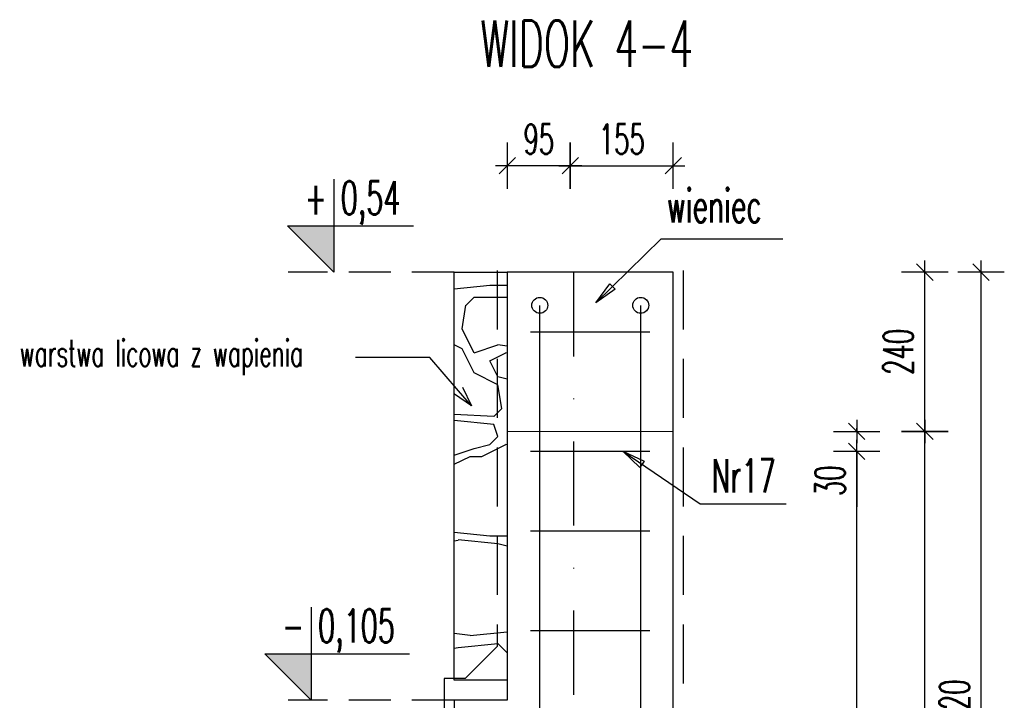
# Model space of a CAD drawing. Header units: centimetres. Extents: x -8002 to -6952, y -9103 to -4648.
# Tile 26 of 35: x -7695 to -7547, y -5883 to -5780. Entities that reach past the tile are written whole.
import ezdxf
from ezdxf import colors
from ezdxf.entities.mleader import LeaderData, LeaderLine
from ezdxf.enums import TextEntityAlignment as Align
from ezdxf.math import Vec2, Vec3

# ---------------------------------------------------------------- set-up
doc = ezdxf.new("R2010")
doc.units = ezdxf.units.CM
doc.linetypes.add('DASHDOT', pattern=[25.4, 12.7, -6.35, 0, -6.35])
doc.linetypes.add('DASHED', pattern=[19.05, 12.7, -6.35])
doc.layers.get('defpoints').update_dxf_attribs({"color": 8})
for name, color, linetype in [('hatch_R&F', 4, 'Continuous'), ('izolacje_R&F', 3, 'DASHED'), ('konstr_R&F', 2, 'Continuous'), ('odnośniki_R&F', 8, 'Continuous'), ('opisy_prętów_R&F', 2, 'Continuous'), ('osie_R&F', 6, 'DASHDOT'), ('ozn_graficzne_R&F', 5, 'Continuous'), ('strzemiona_R&F', 7, 'Continuous'), ('widoki_przerywana_R&F', 4, 'DASHED'), ('widoki_R&F', 4, 'Continuous'), ('wymiary_R&F', 3, 'Continuous'), ('zbrojenie_R&F', 1, 'Continuous')]:
    doc.layers.add(name, color=color, linetype=linetype)
doc.layers.add('konstr_PROKON', color=2, linetype='Continuous', lineweight=18)
doc.styles.add('simplex 0.6', font='simplex.shx', dxfattribs={"width": 0.6})
doc.styles.add('Skala 50', font='simplex.shx', dxfattribs={"width": 0.9, "height": 10})
doc.styles.get("Standard").update_dxf_attribs({"font": 'simplex.shx', "width": 0.6})
doc.dimstyles.new('1_25 [mm]', dxfattribs={"dimscale": 0.25, "dimtxt": 18, "dimasz": 1, "dimexe": 0.18, "dimexo": 0.0625, "dimgap": 7, "dimtad": 1, "dimdec": 1, "dimlfac": 10, "dimrnd": 5, "dimdsep": 46, "dimtxsty": 'Standard', "dimblk1": 'KR', "dimblk2": 'KR', "dimsah": 1, "dimcen": 0.09, "dimse1": 1, "dimse2": 1, "dimclrd": 8, "dimadec": 0, "dimazin": 0, "dimtfac": 1, "dimtdec": 1, "dimtofl": 0, "dimtmove": 0, "dimatfit": 3, "dimfxl": 1, "dimtvp": 1, "dimtolj": 1, "dimtzin": 0, "dimarcsym": 0})
doc.dimstyles.new('PRĘTY 25', dxfattribs={"dimscale": 2.5, "dimtxt": 1.6, "dimasz": 0.4, "dimexe": 0, "dimexo": 0, "dimgap": 0.5, "dimtad": 1, "dimdec": 1, "dimlfac": 10, "dimrnd": 10, "dimzin": 12, "dimdsep": 46, "dimtxsty": 'Standard', "dimblk1": 'W', "dimblk2": 'W', "dimsah": 1, "dimcen": 0, "dimdle": 10, "dimse1": 1, "dimse2": 1, "dimsd1": 1, "dimsd2": 1, "dimclrd": 7, "dimclre": 256, "dimclrt": 256, "dimaunit": 1, "dimadec": 0, "dimazin": 0, "dimtfac": 8e-05, "dimtdec": 1, "dimtix": 1, "dimtmove": 2, "dimatfit": 3, "dimldrblk": 'W', "dimfxl": 1, "dimtolj": 1, "dimtzin": 9, "dimarcsym": 0})
doc.dimstyles.new('PRĘTY 50', dxfattribs={"dimscale": 5, "dimtxt": 1.6, "dimasz": 0.4, "dimexe": 0, "dimexo": 0, "dimgap": 0.5, "dimtad": 1, "dimdec": 1, "dimlfac": 10, "dimrnd": 10, "dimzin": 12, "dimdsep": 46, "dimtxsty": 'Standard', "dimblk1": 'W', "dimblk2": 'W', "dimsah": 1, "dimcen": 0, "dimdle": 10, "dimse1": 1, "dimse2": 1, "dimsd1": 1, "dimsd2": 1, "dimclrd": 7, "dimclre": 256, "dimclrt": 256, "dimaunit": 1, "dimadec": 0, "dimazin": 0, "dimtfac": 8e-05, "dimtdec": 1, "dimtix": 1, "dimtmove": 2, "dimatfit": 3, "dimldrblk": 'W', "dimfxl": 1, "dimtolj": 1, "dimtzin": 9, "dimarcsym": 0})

# ---------------------------------------------------------------- blocks, each defined once
blk = doc.blocks.new('_Open30')
at = {"layer": 'wymiary_R&F', "color": 0, "linetype": 'ByBlock', "lineweight": -2}
for p, q in [((-1, 0.2679), (0, 0)), ((0, 0), (-1, -0.2679)), ((0, 0), (-1, 0))]:
    blk.add_line(p, q, dxfattribs=at)
blk = doc.blocks.new('W')
at = {"lineweight": 18}
for p, q in [((66734.272, -158580.872), (66863.494, -158581.143)), ((66733.14, -158581.999), (66732.869, -158711.221))]:
    blk.add_line(p, q, dxfattribs=at)
for radius in [3.765, 2.447]:
    blk.add_circle((66798.503, -158672.515), radius, dxfattribs=at)
for centre, radius, start, end in [((66734.269, -158582.001), 1.129, 89.8798, 179.8798), ((66862.505, -158583.964), 2.824, 16.7493, 89.8798), ((66863.488, -158583.966), 2.824, 16.545, 89.8798), ((66805.956, -158667.717), 85.33, 64.98828, 86.63544), ((66799.917, -158770.445), 188.235, 76.25086, 86.63543), ((66786.8, -158606.748), 81.882, 341.53714, 16.7493), ((66786.8, -158606.748), 82.824, 341.53714, 16.54501), ((66805.956, -158667.717), 84.154, 64.98828, 128.20069), ((66805.956, -158667.717), 81.801, 68.48995, 128.20069), ((66838.392, -158613.201), 26.353, 6.1436, 76.2509), ((66825.597, -158617.882), 28.235, 68.49, 110.1351), ((66829.599, -158617.043), 29.412, 17.0473, 64.9883), ((66857.996, -158706.248), 122.353, 110.1351, 143.97002), ((66829.599, -158617.043), 28.235, 17.0473, 64.9883), ((66768.465, -158620.076), 23.529, 128.2007, 152.2825), ((66768.465, -158620.076), 21.176, 128.2007, 152.2825), ((66807.753, -158625.116), 21.176, 71.1464, 130.05), ((66801.224, -158644.236), 41.38, 19.4301, 71.1464), ((66816.102, -158621.181), 43.529, 334.0837, 17.0473), ((66945.529, -158789.02), 235.294, 130.05004, 136.60143), ((66816.102, -158621.181), 42.353, 334.0837, 17.0473), ((66762.615, -158617.002), 16.921, 152.2825, 197.573), ((66762.615, -158617.002), 14.568, 152.2825, 197.573), ((66806.22, -158618.367), 58.918, 332.83643, 7.79053), ((66927.732, -158571.3), 185.882, 195.6602, 198.49274), ((66927.732, -158571.3), 188.235, 195.6602, 198.49274), ((66733.52, -158580.493), 128.235, 314.87977, 339.83879), ((66830.601, -158628.26), 23.569, 333.8014, 8.7092), ((66857.996, -158706.248), 114.824, 136.60143, 154.98438), ((66743.861, -158632.797), 8, 340.0899, 18.4927), ((66820.278, -158637.515), 21.176, 326.9725, 19.4301), ((66743.861, -158632.797), 5.647, 340.0899, 18.4927), ((66733.142, -158580.869), 141.176, 291.28942, 338.47012), ((66733.142, -158580.869), 142.118, 291.28942, 338.49166), ((66812.327, -158673.031), 65.882, 143.97002, 193.16671), ((66926.154, -158698.822), 188.235, 160.08992, 177.01679), ((66837.529, -158667.136), 94.118, 159.86028, 196.56363), ((66837.529, -158667.136), 91.765, 159.86028, 193.16671), ((66733.52, -158580.493), 131.765, 314.87977, 333.80136), ((66733.142, -158580.869), 134.588, 318.23663, 334.08368), ((66733.142, -158580.869), 135.765, 318.43708, 334.08368), ((66733.142, -158580.869), 125.106, 292.5922, 326.97255), ((66788.059, -158673.613), 37.647, 154.9844, 188.6731), ((66835.24, -158679.727), 9.412, 103.137, 134.8798), ((66833.529, -158672.395), 1.882, 13.4726, 103.137), ((66733.142, -158580.869), 128.235, 289.92076, 315.118), ((66826.207, -158674.149), 9.412, 314.1224, 13.4726), ((66733.142, -158580.869), 132.706, 291.38849, 315.99781), ((66733.142, -158580.869), 131.765, 295.95818, 315.11162), ((66772.707, -158675.954), 22.118, 188.6731, 292.5922), ((66764.527, -158689.081), 26.353, 179.8798, 260.1733), ((66764.86, -158688.749), 18.303, 196.5636, 252.8378), ((66780.501, -158678.15), 23.569, 261.0503, 295.9582), ((66758.795, -158634.636), 73.412, 279.6886, 288.0475), ((66766.904, -158682.132), 25.229, 252.8378, 279.6886), ((66735.694, -158710.244), 2.824, 179.8798, 253.0102), ((66735.692, -158711.227), 2.824, 179.8798, 253.2145), ((66758.795, -158634.636), 81.882, 253.01024, 288.2224), ((66758.795, -158634.636), 82.824, 253.21454, 288.2224), ((66767.11, -158682.395), 33.412, 257.7647, 281.3719)]:
    blk.add_arc(centre, radius, start, end, dxfattribs=at)
blk = doc.blocks.new('KR')
for p, q in [((0, -14), (0, 14)), ((-7, 0), (7, 0))]:
    blk.add_line(p, q)
at = {"color": 2}
blk.add_line((-4.95, -4.95), (4.95, 4.95), dxfattribs=at)
blk = doc.blocks.new('*D683')
at = {"layer": 'defpoints', "color": 0, "transparency": 16777216}
for p in [(-7596.42, -5802.08), (-7611.92, -5818.13), (-7596.42, -5818.13)]:
    blk.add_point(p, dxfattribs=at)
at = {"layer": 'wymiary_R&F', "color": 8, "lineweight": -2, "transparency": 16777216}
blk.add_line((-7611.67, -5802.08), (-7596.67, -5802.08), dxfattribs=at)
at = {"layer": 'wymiary_R&F', "color": 8, "lineweight": -2, "transparency": 16777216, "xscale": 0.25, "yscale": 0.25, "zscale": 0.25, "rotation": 180}
blk.add_blockref('KR', (-7611.92, -5802.08), dxfattribs=at)
at = {"layer": 'wymiary_R&F', "color": 8, "lineweight": -2, "transparency": 16777216, "xscale": 0.25, "yscale": 0.25, "zscale": 0.25}
blk.add_blockref('KR', (-7596.42, -5802.08), dxfattribs=at)
at = {"layer": 'wymiary_R&F', "color": 0, "transparency": 16777216, "insert": (-7604.17, -5798.08), "char_height": 4.5, "attachment_point": 5}
blk.add_mtext('\\A1;155', dxfattribs=at)
blk = doc.blocks.new('*D684')
at = {"layer": 'defpoints', "color": 0, "transparency": 16777216}
for p in [(-7621.42, -5802.08), (-7621.42, -5818.13), (-7611.92, -5818.13)]:
    blk.add_point(p, dxfattribs=at)
at = {"layer": 'wymiary_R&F', "color": 8, "lineweight": -2, "transparency": 16777216}
blk.add_line((-7612.17, -5802.08), (-7621.17, -5802.08), dxfattribs=at)
at = {"layer": 'wymiary_R&F', "color": 8, "lineweight": -2, "transparency": 16777216, "xscale": 0.25, "yscale": 0.25, "zscale": 0.25, "rotation": 180}
blk.add_blockref('KR', (-7621.42, -5802.08), dxfattribs=at)
at = {"layer": 'wymiary_R&F', "color": 8, "lineweight": -2, "transparency": 16777216, "xscale": 0.25, "yscale": 0.25, "zscale": 0.25}
blk.add_blockref('KR', (-7611.92, -5802.08), dxfattribs=at)
at = {"layer": 'wymiary_R&F', "color": 0, "transparency": 16777216, "insert": (-7616.67, -5798.08), "char_height": 4.5, "attachment_point": 5}
blk.add_mtext('\\A1;95', dxfattribs=at)
blk = doc.blocks.new('*D666')
at = {"layer": 'defpoints', "color": 0, "transparency": 16777216}
for p in [(-7596.42, -5842.13), (-7558.53, -5842.13), (-7587.92, -5950.13)]:
    blk.add_point(p, dxfattribs=at)
at = {"layer": 'wymiary_R&F', "color": 8, "lineweight": -2, "transparency": 16777216}
blk.add_line((-7558.53, -5949.88), (-7558.53, -5842.38), dxfattribs=at)
at = {"layer": 'wymiary_R&F', "color": 8, "lineweight": -2, "transparency": 16777216, "xscale": 0.25, "yscale": 0.25, "zscale": 0.25}
for p, rotation in [((-7558.53, -5842.13), 90), ((-7558.53, -5950.13), 270)]:
    blk.add_blockref('KR', p, dxfattribs=dict(at, rotation=rotation))
at = {"layer": 'wymiary_R&F', "color": 0, "transparency": 16777216, "insert": (-7562.53, -5896.13), "char_height": 4.5, "attachment_point": 5, "rotation": 90, "style": 'simplex 0.6'}
blk.add_mtext('\\A1;1080', dxfattribs=at)
blk = doc.blocks.new('*D667')
at = {"layer": 'defpoints', "color": 0, "transparency": 16777216}
for p in [(-7596.42, -5818.13), (-7558.53, -5818.13), (-7596.42, -5842.13)]:
    blk.add_point(p, dxfattribs=at)
at = {"layer": 'wymiary_R&F', "color": 8, "lineweight": -2, "transparency": 16777216}
blk.add_line((-7558.53, -5841.88), (-7558.53, -5818.38), dxfattribs=at)
at = {"layer": 'wymiary_R&F', "color": 8, "lineweight": -2, "transparency": 16777216, "xscale": 0.25, "yscale": 0.25, "zscale": 0.25}
for p, rotation in [((-7558.53, -5818.13), 90), ((-7558.53, -5842.13), 270)]:
    blk.add_blockref('KR', p, dxfattribs=dict(at, rotation=rotation))
at = {"layer": 'wymiary_R&F', "color": 0, "transparency": 16777216, "insert": (-7562.53, -5830.13), "char_height": 4.5, "attachment_point": 5, "rotation": 90}
blk.add_mtext('\\A1;240', dxfattribs=at)
blk = doc.blocks.new('*D668')
at = {"layer": 'defpoints', "color": 0, "transparency": 16777216}
for p in [(-7596.42, -5818.13), (-7550.05, -5818.13), (-7587.92, -5950.13)]:
    blk.add_point(p, dxfattribs=at)
at = {"layer": 'wymiary_R&F', "color": 8, "lineweight": -2, "transparency": 16777216}
blk.add_line((-7550.05, -5949.88), (-7550.05, -5818.38), dxfattribs=at)
at = {"layer": 'wymiary_R&F', "color": 8, "lineweight": -2, "transparency": 16777216, "xscale": 0.25, "yscale": 0.25, "zscale": 0.25}
for p, rotation in [((-7550.05, -5818.13), 90), ((-7550.05, -5950.13), 270)]:
    blk.add_blockref('KR', p, dxfattribs=dict(at, rotation=rotation))
at = {"layer": 'wymiary_R&F', "color": 0, "transparency": 16777216, "insert": (-7554.05, -5884.13), "char_height": 4.5, "attachment_point": 5, "rotation": 90}
blk.add_mtext('\\A1;1320', dxfattribs=at)
blk = doc.blocks.new('*D672')
at = {"layer": 'defpoints', "color": 0, "transparency": 16777216}
for p in [(-7596.42, -5842.13), (-7599.92, -5845.13), (-7568.79, -5845.13)]:
    blk.add_point(p, dxfattribs=at)
at = {"layer": 'wymiary_R&F', "color": 8, "lineweight": -2, "transparency": 16777216}
for p, q in [((-7568.79, -5841.88), (-7568.79, -5841.63)), ((-7568.79, -5845.38), (-7568.79, -5853.5))]:
    blk.add_line(p, q, dxfattribs=at)
at = {"layer": 'wymiary_R&F', "color": 8, "lineweight": -2, "transparency": 16777216, "xscale": 0.25, "yscale": 0.25, "zscale": 0.25}
for p, rotation in [((-7568.79, -5842.13), 270), ((-7568.79, -5845.13), 90)]:
    blk.add_blockref('KR', p, dxfattribs=dict(at, rotation=rotation))
at = {"layer": 'wymiary_R&F', "color": 0, "transparency": 16777216, "insert": (-7572.79, -5849.56), "char_height": 4.5, "attachment_point": 5, "rotation": 90}
blk.add_mtext('\\A1;30', dxfattribs=at)
blk = doc.blocks.new('*D673')
at = {"layer": 'defpoints', "color": 0, "transparency": 16777216}
for p in [(-7599.92, -5845.13), (-7568.79, -5845.13), (-7599.92, -5947.13)]:
    blk.add_point(p, dxfattribs=at)
at = {"layer": 'wymiary_R&F', "color": 8, "lineweight": -2, "transparency": 16777216}
blk.add_line((-7568.79, -5946.88), (-7568.79, -5845.38), dxfattribs=at)
at = {"layer": 'wymiary_R&F', "color": 8, "lineweight": -2, "transparency": 16777216, "xscale": 0.25, "yscale": 0.25, "zscale": 0.25}
for p, rotation in [((-7568.79, -5845.13), 90), ((-7568.79, -5947.13), 270)]:
    blk.add_blockref('KR', p, dxfattribs=dict(at, rotation=rotation))
at = {"layer": 'wymiary_R&F', "color": 0, "transparency": 16777216, "insert": (-7572.79, -5896.13), "char_height": 4.5, "attachment_point": 5, "rotation": 90, "style": 'simplex 0.6'}
blk.add_mtext('\\A1;7x~150', dxfattribs=at)

msp = doc.modelspace()

# ---------------------------------------------------------------- hatches: boundary and pattern name
at = {"layer": 'hatch_R&F'}
h = msp.add_hatch(dxfattribs=at)
h.set_pattern_fill('ROCKWALL', color=256, scale=60, angle=180, pattern_type=2)
h.set_pattern_definition([(0, (-156286.07, 466.07), (60, 60), [1.8, -58.2]), (0, (-156286.67, 494.87), (60, 60), [1.8, -58.2]), (0, (-156307.07, 454.07), (60, 60), [1.8, -58.2]), (0, (-156341.27, 504.47), (60, 60), [2.4, -57.6]), (0, (-156315.47, 473.87), (60, 60), [3.6, -56.4]), (0, (-156288.47, 502.67), (60, 60), [3.6, -56.4]), (0, (-156313.67, 478.67), (60, 60), [3.6, -56.4]), (0, (-156306.47, 478.07), (60, 60), [7.2, -52.8]), (0, (-156289.07, 466.67), (60, 60), [1.8, -58.2]), (0, (-156311.87, 459.47), (60, 60), [2.4, -57.6]), (0, (-156329.87, 480.47), (60, 60), [3, -57]), (0, (-156286.67, 452.27), (60, 60), [3, -57]), (0, (-156304.07, 479.87), (60, 60), [3.6, -56.4]), (0, (-156300.47, 500.27), (60, 60), [3.6, -56.4]), (0, (-156289.07, 493.67), (60, 60), [3.6, -56.4]), (0, (-156340.07, 493.67), (60, 60), [4.2, -55.8]), (0, (-156299.27, 464.87), (60, 60), [4.8, -55.2]), (0, (-156322.07, 508.07), (60, 60), [4.8, -55.2]), (0, (-156333.47, 478.67), (60, 60), [5.4, -54.6]), (0, (-156331.67, 491.87), (60, 60), [6, -54]), (0, (-156304.07, 502.07), (60, 60), [8.4, -51.6]), (0, (-156326.87, 449.27), (60, 60), [9.6, -50.4]), (0, (-156342.47, 485.27), (60, 60), [14.4, -45.6]), (90, (-156290.87, 499.07), (-60, 60), [2.4, -57.6]), (90, (-156334.67, 496.07), (-60, 60), [2.4, -57.6]), (90, (-156332.87, 497.87), (-60, 60), [2.4, -57.6]), (90, (-156311.87, 481.07), (-60, 60), [3.6, -56.4]), (90, (-156313.07, 454.67), (-60, 60), [3.6, -56.4]), (90, (-156343.07, 469.07), (-60, 60), [4.2, -55.8]), (90, (-156309.47, 475.07), (-60, 60), [1.8, -58.2]), (90, (-156300.47, 457.07), (-60, 60), [2.4, -57.6]), (90, (-156326.87, 480.47), (-60, 60), [2.4, -57.6]), (90, (-156314.87, 504.47), (-60, 60), [2.4, -57.6]), (90, (-156313.07, 506.87), (-60, 60), [2.4, -57.6]), (90, (-156295.67, 506.87), (-60, 60), [3, -57]), (90, (-156293.87, 506.87), (-60, 60), [3, -57]), (90, (-156314.27, 454.67), (-60, 60), [3, -57]), (90, (-156316.67, 470.27), (-60, 60), [6, -54]), (45, (-156307.67, 476.867), (0, 60), [1.697058, -83.155756]), (45, (-156293.87, 455.267), (0, 60), [1.697058, -83.155756]), (45, (-156313.07, 458.267), (0, 60), [1.697058, -83.155756]), (45, (-156304.07, 455.867), (0, 60), [1.697058, -83.155756]), (45, (-156303.47, 460.067), (0, 60), [1.697058, -83.155756]), (45, (-156330.47, 505.067), (0, 60), [1.697058, -83.155756]), (45, (-156295.67, 502.067), (0, 60), [1.697058, -83.155756]), (45, (-156298.07, 470.267), (0, 60), [2.545584, -82.30723]), (45, (-156330.47, 455.267), (0, 60), [2.545584, -82.30723]), (45, (-156301.07, 463.067), (0, 60), [2.545584, -82.30723]), (45, (-156329.87, 454.667), (0, 60), [4.242642, -80.610172]), (45, (-156296.87, 490.667), (0, 60), [4.242642, -80.610172]), (45, (-156295.67, 490.667), (0, 60), [4.242642, -80.610172]), (45, (-156316.67, 469.067), (0, 60), [5.091168, -79.761646]), (45, (-156320.87, 466.067), (0, 60), [5.939694, -78.91312]), (135, (-156311.87, 453.467), (-60, 7e-15), [1.697058, -83.155756]), (135, (-156292.07, 503.267), (-60, 7e-15), [1.697058, -83.155756]), (135, (-156310.07, 479.267), (-60, 7e-15), [2.545584, -82.30723]), (135, (-156326.87, 482.867), (-60, 7e-15), [2.545584, -82.30723]), (135, (-156301.07, 484.067), (-60, 7e-15), [2.545584, -82.30723]), (135, (-156294.47, 452.267), (-60, 7e-15), [2.545584, -82.30723]), (135, (-156292.07, 467.267), (-60, 7e-15), [3.39411, -81.458704]), (135, (-156341.87, 463.667), (-60, 7e-15), [3.39411, -81.458704]), (135, (-156323.27, 489.467), (-60, 7e-15), [3.39411, -81.458704]), (135, (-156340.67, 466.667), (-60, 7e-15), [3.39411, -81.458704]), (135, (-156289.07, 466.667), (-60, 7e-15), [4.242642, -80.610172]), (135, (-156311.87, 487.667), (-60, 7e-15), [4.242642, -80.610172]), (135, (-156315.47, 460.667), (-60, 7e-15), [5.091168, -79.761646]), (135, (-156314.27, 457.667), (-60, 7e-15), [8.485278, -76.367536]), (5.710593, (-156300.4695, 465.467), (60, 2e-09), [6.03, -596.962537]), (5.710593, (-156295.0695, 477.467), (60, 2e-09), [6.03, -596.962537]), (5.710593, (-156310.0695, 479.267), (60, 2e-09), [6.03, -596.962537]), (5.710593, (-156308.8695, 485.267), (60, 2e-09), [6.03, -596.962537]), (5.710593, (-156294.4695, 464.867), (60, 2e-09), [6.03, -596.962537]), (5.710593, (-156292.6695, 451.667), (60, 2e-09), [6.03, -596.962537]), (5.710593, (-156334.6695, 484.067), (60, 2e-09), [6.03, -596.962537]), (5.710593, (-156339.4695, 478.067), (60, 2e-09), [6.03, -596.962537]), (5.710593, (-156326.8695, 465.467), (60, 2e-09), [6.03, -596.962537]), (5.710593, (-156307.0695, 487.067), (60, 2e-09), [6.03, -596.962537]), (5.710593, (-156287.8695, 451.067), (60, 2e-09), [6.03, -596.962537]), (5.710593, (-156341.8695, 479.267), (60, 2e-09), [12.06, -590.932537]), (5.710593, (-156292.0695, 503.267), (60, 2e-09), [6.03, -596.962537]), (7.1250163, (-156342.4695, 491.867), (60, -6e-10), [4.8372, -478.898265]), (7.1250163, (-156344.8695, 502.667), (60, -6e-10), [4.8372, -478.898265]), (7.1250163, (-156295.6695, 478.667), (60, -6e-10), [4.8372, -478.898265]), (7.1250163, (-156322.0695, 492.467), (60, -6e-10), [4.8372, -478.898265]), (7.1250163, (-156326.8695, 507.467), (60, -6e-10), [4.8372, -478.898265]), (7.1250163, (-156286.0695, 503.867), (60, -6e-10), [4.8372, -478.898265]), (7.1250163, (-156292.6695, 450.467), (60, -6e-10), [4.8372, -478.898265]), (9.462322, (-156298.0695, 469.067), (60, -3e-11), [3.6498, -361.315952]), (9.462322, (-156326.2695, 463.667), (60, -3e-11), [3.6498, -361.315952]), (11.3099325, (-156311.87, 484.667), (60, -2e-09), [3.0594, -302.88177]), (11.3099325, (-156328.07, 485.267), (60, -2e-09), [3.0594, -302.88177]), (11.3099325, (-156311.87, 500.867), (60, -2e-09), [3.0594, -302.88177]), (11.3099325, (-156289.67, 458.867), (60, -2e-09), [6.1188, -299.82237]), (14.036243, (-156300.47, 479.867), (60, 4e-09), [2.4738, -244.912538]), (14.036243, (-156317.27, 449.267), (60, 4e-09), [2.4738, -244.912538]), (14.036243, (-156329.27, 508.667), (60, 4e-09), [2.4738, -244.912538]), (14.036243, (-156288.47, 465.467), (60, 4e-09), [2.4738, -244.912538]), (14.036243, (-156306.47, 455.267), (60, 4e-09), [2.4738, -244.912538]), (14.036243, (-156321.47, 491.267), (60, 4e-09), [2.4738, -244.912538]), (14.036243, (-156292.67, 493.667), (60, 4e-09), [2.4738, -244.912538]), (14.036243, (-156334.07, 503.867), (60, 4e-09), [2.4738, -244.912538]), (14.036243, (-156292.67, 456.467), (60, 4e-09), [9.8952, -237.491138]), (18.434949, (-156286.07, 478.667), (60, -1e-09), [1.8972, -187.83946]), (18.434949, (-156306.47, 469.667), (60, -1e-09), [3.7944, -185.94226]), (18.434949, (-156340.67, 464.267), (60, -1e-09), [3.7944, -185.94226]), (18.434949, (-156301.07, 487.667), (60, -1e-09), [3.7944, -185.94226]), (18.434949, (-156311.87, 453.467), (60, -1e-09), [5.6916, -184.04506]), (26.565052, (-156341.87, 484.067), (60, 7e-07), [1.3416, -132.822479]), (26.565052, (-156293.87, 449.867), (60, 7e-07), [1.3416, -132.822479]), (26.565051, (-156311.87, 473.867), (60, 3e-09), [2.6832, -131.480879]), (26.565051, (-156290.87, 501.467), (60, 3e-09), [2.6832, -131.480879]), (26.565051, (-156316.07, 477.467), (60, 3e-09), [2.6832, -131.480879]), (26.565051, (-156294.47, 466.067), (60, 3e-09), [2.6832, -131.480879]), (26.565051, (-156304.07, 468.467), (60, 3e-09), [2.6832, -131.480879]), (26.565051, (-156341.87, 476.867), (60, 3e-09), [2.6832, -131.480879]), (26.565051, (-156287.27, 466.667), (60, 3e-09), [2.6832, -131.480879]), (26.565051, (-156314.27, 499.667), (60, 3e-09), [2.6832, -131.480879]), (26.565051, (-156329.27, 506.267), (60, 3e-09), [2.6832, -131.480879]), (26.565051, (-156316.67, 478.667), (60, 3e-09), [4.0248, -130.139279]), (26.565051, (-156305.27, 454.067), (60, 3e-09), [4.0248, -130.139279]), (26.565051, (-156311.87, 451.667), (60, 3e-09), [5.3664, -128.797679]), (26.565051, (-156295.67, 455.867), (60, 3e-09), [6.708, -127.456079]), (63.434949, (-156333.47, 496.667), (3e-09, 60), [1.3416, -132.822479]), (63.434949, (-156313.07, 449.267), (3e-09, 60), [2.6832, -131.480879]), (63.434949, (-156295.67, 449.867), (3e-09, 60), [2.6832, -131.480879]), (63.434949, (-156343.07, 481.667), (3e-09, 60), [2.6832, -131.480879]), (63.434949, (-156335.87, 493.667), (3e-09, 60), [2.6832, -131.480879]), (63.434949, (-156334.67, 498.467), (3e-09, 60), [2.6832, -131.480879]), (63.434949, (-156317.27, 493.067), (3e-09, 60), [2.6832, -131.480879]), (63.434949, (-156343.67, 460.067), (3e-09, 60), [4.0248, -130.139279]), (63.434949, (-156293.87, 493.667), (3e-09, 60), [4.0248, -130.139279]), (63.434949, (-156325.07, 485.867), (3e-09, 60), [4.0248, -130.139279]), (63.434949, (-156332.27, 451.667), (3e-09, 60), [4.0248, -130.139279]), (63.434949, (-156319.07, 464.267), (3e-09, 60), [5.3664, -128.797679]), (63.434949, (-156298.07, 485.867), (3e-09, 60), [5.3664, -128.797679]), (63.434949, (-156332.87, 500.267), (3e-09, 60), [5.3664, -128.797679]), (63.434949, (-156324.47, 485.267), (3e-09, 60), [6.708, -127.456079]), (71.565051, (-156297.47, 488.867), (-1e-09, 60), [1.8972, -187.83946]), (71.565051, (-156343.67, 452.267), (-1e-09, 60), [3.7944, -185.94226]), (71.565051, (-156343.07, 473.267), (-1e-09, 60), [3.7944, -185.94226]), (71.565051, (-156316.67, 499.067), (-1e-09, 60), [5.6922, -184.04446]), (75.963757, (-156341.87, 459.467), (4e-09, 60), [4.9476, -242.438738]), (75.963757, (-156331.67, 504.467), (4e-09, 60), [2.4738, -244.912538]), (78.6900675, (-156325.07, 482.267), (-2e-09, 60), [3.0594, -302.88177]), (78.6900675, (-156344.87, 467.867), (-2e-09, 60), [3.0594, -302.88177]), (78.6900675, (-156342.47, 485.267), (-2e-09, 60), [3.0594, -302.88177]), (78.6900675, (-156328.67, 457.067), (-2e-09, 60), [6.1188, -299.82237]), (78.6900675, (-156315.47, 493.667), (-2e-09, 60), [6.1188, -299.82237]), (80.537678, (-156308.2695, 473.267), (-3e-11, 60), [3.6168, -361.348952]), (80.537678, (-156330.4695, 451.067), (-3e-11, 60), [3.6168, -361.348952]), (80.537678, (-156344.2695, 486.467), (-3e-11, 60), [3.6168, -361.348952]), (82.8749837, (-156314.8695, 449.867), (-6e-10, 60), [4.8372, -478.898265]), (82.8749837, (-156344.2695, 479.267), (-6e-10, 60), [4.8372, -478.898265]), (84.289407, (-156295.6695, 471.467), (7e-10, 60), [6.03, -596.962537]), (84.289407, (-156326.8695, 457.667), (7e-10, 60), [6.03, -596.962537]), (95.710593, (-156313.0695, 480.467), (-2e-09, 60), [6.03, -596.962537]), (95.710593, (-156341.2695, 453.467), (-2e-09, 60), [6.03, -596.962537]), (97.1250163, (-156296.2695, 472.067), (6e-10, 60), [4.8372, -478.898265]), (99.462322, (-156315.4695, 473.867), (-6e-08, 60), [3.6168, -361.348952]), (99.462322, (-156300.4695, 459.467), (-6e-08, 60), [3.6168, -361.348952]), (99.462322, (-156302.2695, 461.267), (-6e-08, 60), [3.6168, -361.348952]), (99.462322, (-156341.8695, 488.267), (-6e-08, 60), [3.6168, -361.348952]), (99.462322, (-156297.4695, 482.267), (-6e-08, 60), [3.6168, -361.348952]), (99.462322, (-156316.0695, 495.467), (-6e-08, 60), [3.6168, -361.348952]), (99.462322, (-156312.4695, 503.267), (-6e-08, 60), [3.6168, -361.348952]), (101.3099325, (-156344.27, 470.867), (2e-09, 60), [6.1188, -299.82237]), (101.3099325, (-156342.47, 455.867), (2e-09, 60), [3.0594, -302.88177]), (101.3099325, (-156314.87, 490.667), (2e-09, 60), [3.0594, -302.88177]), (104.036243, (-156298.07, 480.467), (-4e-09, 60), [2.4738, -244.912538]), (104.036243, (-156343.67, 484.067), (-4e-09, 60), [2.4738, -244.912538]), (104.036243, (-156290.27, 496.667), (-4e-09, 60), [2.4738, -244.912538]), (104.036243, (-156332.87, 494.267), (-4e-09, 60), [2.4738, -244.912538]), (104.036243, (-156293.27, 504.467), (-4e-09, 60), [2.4738, -244.912538]), (108.434949, (-156309.47, 476.867), (1e-09, 60), [1.8972, -187.83946]), (108.434949, (-156333.47, 500.867), (1e-09, 60), [1.8972, -187.83946]), (108.434949, (-156302.87, 457.067), (1e-09, 60), [1.8972, -187.83946]), (108.434949, (-156292.67, 451.667), (1e-09, 60), [3.7944, -185.94226]), (108.434949, (-156294.47, 503.267), (1e-09, 60), [3.7944, -185.94226]), (116.565051, (-156306.47, 469.667), (-3e-09, 60), [4.0248, -130.139279]), (116.565051, (-156306.47, 466.667), (-3e-09, 60), [4.0248, -130.139279]), (116.565051, (-156343.67, 490.067), (-3e-09, 60), [4.0248, -130.139279]), (116.565051, (-156295.67, 478.667), (-3e-09, 60), [4.0248, -130.139279]), (116.565051, (-156313.67, 486.467), (-3e-09, 60), [5.3664, -128.797679]), (116.565051, (-156302.87, 466.067), (-3e-09, 60), [2.6832, -131.480879]), (116.565051, (-156323.87, 479.867), (-3e-09, 60), [2.6832, -131.480879]), (116.565051, (-156292.07, 497.267), (-3e-09, 60), [2.6832, -131.480879]), (116.565051, (-156329.27, 508.667), (-3e-09, 60), [2.6832, -131.480879]), (116.565051, (-156341.87, 479.267), (-3e-09, 60), [2.6832, -131.480879]), (116.565051, (-156331.07, 506.867), (-3e-09, 60), [4.0248, -130.139279]), (153.434949, (-156322.67, 479.267), (-60, 3e-09), [1.3416, -132.822479]), (153.434949, (-156289.07, 493.667), (-60, 3e-09), [1.3416, -132.822479]), (153.434949, (-156296.87, 476.867), (-60, 3e-09), [2.6832, -131.480879]), (153.434949, (-156298.67, 482.867), (-60, 3e-09), [2.6832, -131.480879]), (153.434949, (-156314.87, 506.867), (-60, 3e-09), [2.6832, -131.480879]), (153.434949, (-156292.07, 469.667), (-60, 3e-09), [4.0248, -130.139279]), (153.434949, (-156286.67, 494.867), (-60, 3e-09), [4.0248, -130.139279]), (153.434949, (-156327.47, 463.067), (-60, 3e-09), [4.0248, -130.139279]), (153.434949, (-156302.87, 464.867), (-60, 3e-09), [4.0248, -130.139279]), (153.434949, (-156308.27, 470.267), (-60, 3e-09), [5.3664, -128.797679]), (161.565051, (-156326.87, 465.467), (-60, -1e-09), [1.8972, -187.83946]), (161.565051, (-156345.47, 476.867), (-60, -1e-09), [3.7944, -185.94226]), (161.565051, (-156316.67, 476.267), (-60, -1e-09), [5.6922, -184.04446]), (161.565051, (-156296.27, 454.067), (-60, -1e-09), [5.6922, -184.04446]), (165.963757, (-156300.47, 465.467), (-60, 4e-09), [2.4738, -244.912538]), (165.963757, (-156320.27, 463.667), (-60, 4e-09), [2.4738, -244.912538]), (165.963757, (-156300.47, 500.267), (-60, 4e-09), [2.4738, -244.912538]), (165.963757, (-156310.07, 502.667), (-60, 4e-09), [2.4738, -244.912538]), (165.963757, (-156295.67, 455.867), (-60, 4e-09), [4.9476, -242.438738]), (165.963757, (-156340.07, 493.667), (-60, 4e-09), [4.9476, -242.438738]), (165.963757, (-156322.07, 492.467), (-60, 4e-09), [4.9476, -242.438738]), (168.6900675, (-156316.07, 491.267), (-60, -2e-09), [3.0594, -302.88177]), (168.6900675, (-156332.87, 450.467), (-60, -2e-09), [3.0594, -302.88177]), (168.6900675, (-156332.27, 451.667), (-60, -2e-09), [9.1782, -296.76297]), (170.537678, (-156298.0695, 469.067), (-60, 2e-09), [3.6498, -361.315952]), (170.537678, (-156293.2695, 499.667), (-60, 2e-09), [3.6498, -361.315952]), (172.8749836, (-156298.0695, 470.267), (-60, 4e-10), [4.8372, -478.898265]), (172.8749836, (-156307.0695, 487.067), (-60, 4e-10), [4.8372, -478.898265]), (172.8749836, (-156286.0695, 478.667), (-60, 4e-10), [4.8372, -478.898265]), (172.8749836, (-156334.0695, 503.867), (-60, 4e-10), [4.8372, -478.898265]), (174.289407, (-156331.6695, 491.867), (-60, 4e-09), [6.03, -596.962537]), (174.289407, (-156322.0695, 478.067), (-60, 4e-09), [6.03, -596.962537]), (174.289407, (-156303.4695, 458.867), (-60, 4e-09), [6.03, -596.962537]), (174.289407, (-156316.6695, 478.667), (-60, 4e-09), [6.03, -596.962537]), (174.289407, (-156334.6695, 484.067), (-60, 4e-09), [6.03, -596.962537]), (174.289407, (-156331.0695, 464.867), (-60, 4e-09), [6.03, -596.962537]), (174.289407, (-156334.0695, 502.667), (-60, 4e-09), [6.03, -596.962537]), (174.289407, (-156302.8695, 500.867), (-60, 4e-09), [6.03, -596.962537]), (174.289407, (-156326.8695, 493.667), (-60, 4e-09), [6.03, -596.962537]), (174.289407, (-156335.8695, 451.067), (-60, 4e-09), [6.03, -596.962537]), (174.289407, (-156304.0695, 502.067), (-60, 4e-09), [6.03, -596.962537]), (177.1375948, (-156303.4695, 460.0672), (-60, 3e-09), [12.015, -1189.484063]), (177.1375948, (-156328.6695, 466.0672), (-60, 3e-09), [12.015, -1189.484063])])
h.paths.add_polyline_path([(-7629.42, -5818.125), (-7621.42, -5818.125), (-7621.42, -5879.625), (-7629.42, -5879.625)])
at = {"layer": 'ozn_graficzne_R&F'}
for points in [[(-7647.533, -5818.125), (-7654.533, -5811.125), (-7647.533, -5811.125)], [(-7650.953, -5882.625), (-7657.953, -5875.625), (-7650.953, -5875.625)]]:
    msp.add_hatch(color=7, dxfattribs=at).paths.add_polyline_path(points)

# ---------------------------------------------------------------- linework, layer by layer
at = {"layer": 'izolacje_R&F', "ltscale": 0.7}
for points in [[(-7622.92, -5817.875), (-7622.92, -5874.522), (-7627.773, -5879.375), (-7630.92, -5879.375), (-7630.92, -5946.272), (-7634.523, -5949.875), (-7637.92, -5949.875)], [(-7594.92, -5817.875), (-7594.92, -5946.272), (-7591.316, -5949.875), (-7587.92, -5949.875)]]:
    msp.add_lwpolyline(points, dxfattribs=at)
at = {"layer": 'konstr_PROKON', "color": 4}
msp.add_lwpolyline([(-7621.42, -5842.125), (-7596.42, -5842.125), (-7596.42, -5818.125), (-7621.42, -5818.125)], close=True, dxfattribs=at)
at = {"layer": 'konstr_R&F'}
msp.add_lwpolyline([(-7596.42, -5950.125), (-7596.42, -5818.125), (-7621.42, -5818.125), (-7621.42, -5882.625), (-7629.42, -5882.625), (-7629.42, -5950.125), (-7637.92, -5950.125), (-7637.92, -5990.125), (-7587.92, -5990.125), (-7587.92, -5950.125)], close=True, dxfattribs=at)
at = {"layer": 'osie_R&F'}
msp.add_line((-7611.42, -5818.125), (-7611.42, -6027.029), dxfattribs=at)
at = {"layer": 'ozn_graficzne_R&F', "color": 7}
for points in [[(-7647.533, -5804.125), (-7647.533, -5818.125), (-7654.533, -5811.125), (-7635.533, -5811.125)], [(-7650.953, -5868.625), (-7650.953, -5882.625), (-7657.953, -5875.625), (-7636.168, -5875.625)]]:
    msp.add_lwpolyline(points, dxfattribs=at)
at = {"layer": 'strzemiona_R&F', "ltscale": 0.25}
for points in [[(-7617.92, -5827.125), (-7599.92, -5827.125)], [(-7617.92, -5827.125), (-7599.92, -5827.125)], [(-7617.92, -5845.125), (-7599.92, -5845.125)], [(-7617.92, -5845.125), (-7599.92, -5845.125)]]:
    msp.add_lwpolyline(points, dxfattribs=at)
at = {"layer": 'strzemiona_R&F', "color": 4, "ltscale": 0.25}
for points in [[(-7617.92, -5857.125), (-7599.92, -5857.125)], [(-7617.92, -5872.125), (-7599.92, -5872.125)]]:
    msp.add_lwpolyline(points, dxfattribs=at)
at = {"layer": 'widoki_przerywana_R&F', "ltscale": 0.5}
for points in [[(-7629.42, -5818.125), (-7654.42, -5818.125)], [(-7629.42, -5882.625), (-7654.42, -5882.625)]]:
    msp.add_lwpolyline(points, dxfattribs=at)
at = {"layer": 'widoki_R&F'}
msp.add_lwpolyline([(-7629.42, -5818.125), (-7621.42, -5818.125), (-7621.42, -5879.625), (-7629.42, -5879.625)], close=True, dxfattribs=at)
at = {"layer": 'wymiary_R&F'}
for centre in [(-7616.52, -5823.125), (-7601.32, -5823.125)]:
    msp.add_circle(centre, 1.2, dxfattribs=at)
at = {"layer": 'zbrojenie_R&F'}
for points in [[(-7616.52, -5985.125), (-7616.52, -5823.125)], [(-7601.32, -5985.125), (-7601.32, -5823.125)]]:
    msp.add_lwpolyline(points, dxfattribs=at)

# ---------------------------------------------------------------- texts
at = {"layer": 'opisy_prętów_R&F', "color": 3, "style": 'simplex 0.6', "width": 0.6}
msp.add_text('wieniec', height=5, dxfattribs=at).set_placement((-7597.351, -5810.617))
at = {"layer": 'opisy_prętów_R&F', "width": 0.6}
msp.add_text('Nr17', height=5, dxfattribs=at).set_placement((-7590.637, -5851.318))
at = {"layer": 'ozn_graficzne_R&F', "color": 3, "style": 'simplex 0.6', "width": 0.6}
msp.add_text('WIDOK 4-4', height=7, dxfattribs=at).set_placement((-7609.438, -5787.199), align=Align.CENTER)
for s, p in [('+ 0,54', (-7651.902, -5809.426)), ('- 0,105', (-7655.322, -5873.926))]:
    msp.add_text(s, height=5, dxfattribs=at).set_placement(p)

# ---------------------------------------------------------------- dimensions: what is measured, and where the dimension line sits
at = {"layer": 'wymiary_R&F'}
for p2, distance, picture, middle in [((-7621.42, -5818.125), -16.041, '*D684', (-7616.67, -5798.084)), ((-7596.42, -5818.125), 16.041, '*D683', (-7604.17, -5798.084))]:
    dim = msp.add_aligned_dim(p1=(-7611.92, -5818.125), p2=p2, distance=distance, dimstyle='1_25 [mm]', dxfattribs=at)
    dim.commit()
    dim.dimension.update_dxf_attribs({"geometry": picture, "text_midpoint": middle})
for base, p1, p2, override, picture, middle in [((-7558.531, -5818.125), (-7596.42, -5842.125), (-7596.42, -5818.125), {"dimtmove": 1}, '*D667', (-7562.531, -5830.125)), ((-7558.531, -5842.125), (-7587.92, -5950.125), (-7596.42, -5842.125), {"dimtxsty": 'simplex 0.6'}, '*D666', (-7562.531, -5896.125))]:
    dim = msp.add_linear_dim(base=base, p1=p1, p2=p2, angle=90, dimstyle='1_25 [mm]', override=override, dxfattribs=at)
    dim.commit()
    dim.dimension.update_dxf_attribs({"geometry": picture, "text_midpoint": middle})
for base, p1, p2, picture, middle in [((-7550.053, -5818.125), (-7587.92, -5950.125), (-7596.42, -5818.125), '*D668', (-7554.053, -5884.125)), ((-7568.794, -5845.125), (-7596.42, -5842.125), (-7599.92, -5845.125), '*D672', (-7572.794, -5849.561))]:
    dim = msp.add_linear_dim(base=base, p1=p1, p2=p2, angle=90, dimstyle='1_25 [mm]', dxfattribs=at)
    dim.commit()
    dim.dimension.update_dxf_attribs({"geometry": picture, "text_midpoint": middle})
dim = msp.add_linear_dim(base=(-7568.794, -5845.125), p1=(-7599.92, -5947.125), p2=(-7599.92, -5845.125), angle=90, text='7x~150', dimstyle='1_25 [mm]', override={"dimtxsty": 'simplex 0.6', "dimtmove": 1}, dxfattribs=at)
dim.commit()
dim.dimension.update_dxf_attribs({"geometry": '*D673', "text_midpoint": (-7572.794, -5896.125)})

# ---------------------------------------------------------------- leaders
at = {"layer": 'odnośniki_R&F'}
for points, dimstyle, override in [([(-7608.066, -5822.732), (-7598.253, -5813.106), (-7579.897, -5813.106)], 'PRĘTY 25', {"dimasz": 1.4, "dimtad": 0, "dimclrd": 256, "dimldrblk": 'ClosedBlank'}), ([(-7604.027, -5845.125), (-7592.381, -5853.06), (-7579.388, -5853.06)], 'PRĘTY 50', {"dimasz": 0.7, "dimtad": 0, "dimclrd": 256, "dimldrblk": 'ClosedBlank'})]:
    msp.add_leader(points, dimstyle=dimstyle, override=override, dxfattribs=at)
at = {"layer": 'ozn_graficzne_R&F', "color": 8}
ml = msp.add_multileader_mtext('Standard', dxfattribs=at)
ml.set_content('\\pxsm0.8,ql;{\\W0.6;warstwa licowa z wapienia}', color=8, style='Skala 50')
ml.set_leader_properties()
ml.set_arrow_properties(name='OPEN30')
ml.build(insert=Vec2(0, 0))
ml.multileader.update_dxf_attribs({"dogleg_length": 5, "arrow_head_size": 3})
ctx = ml.context
ctx.base_point, ctx.arrow_head_size, ctx.plane_origin = Vec3(-7696.158, -5831.004), 3, Vec3(-73634.688, -12706.842)
ctx.text_align_type = 2
notes = []
notes.append((ctx, [(0, (1, 1, 0), (-7633.085, -5831.004), (-1, 0), 11.187, [(0, [(-7626.787, -5838.268)], 0, [])])]))
ctx.mtext.insert, ctx.mtext.width, ctx.mtext.defined_height, ctx.mtext.alignment = Vec3(-7646.273, -5828.337), 48.58487, 7.508, 3
for ctx, leaders in notes:
    for number, flags, end, landing, length, lines in leaders:
        leader = LeaderData()
        leader.index, (leader.has_last_leader_line, leader.has_dogleg_vector, leader.attachment_direction) = number, flags
        leader.last_leader_point, leader.dogleg_vector, leader.dogleg_length = Vec3(end), Vec3(landing), length
        for number, points, colour, breaks in lines:
            line = LeaderLine()
            line.index, line.vertices, line.color, line.breaks = number, Vec3.list(points), colors.encode_raw_color(colour), breaks
            leader.lines.append(line)
        ctx.leaders.append(leader)

doc.saveas('drawing.dxf')
